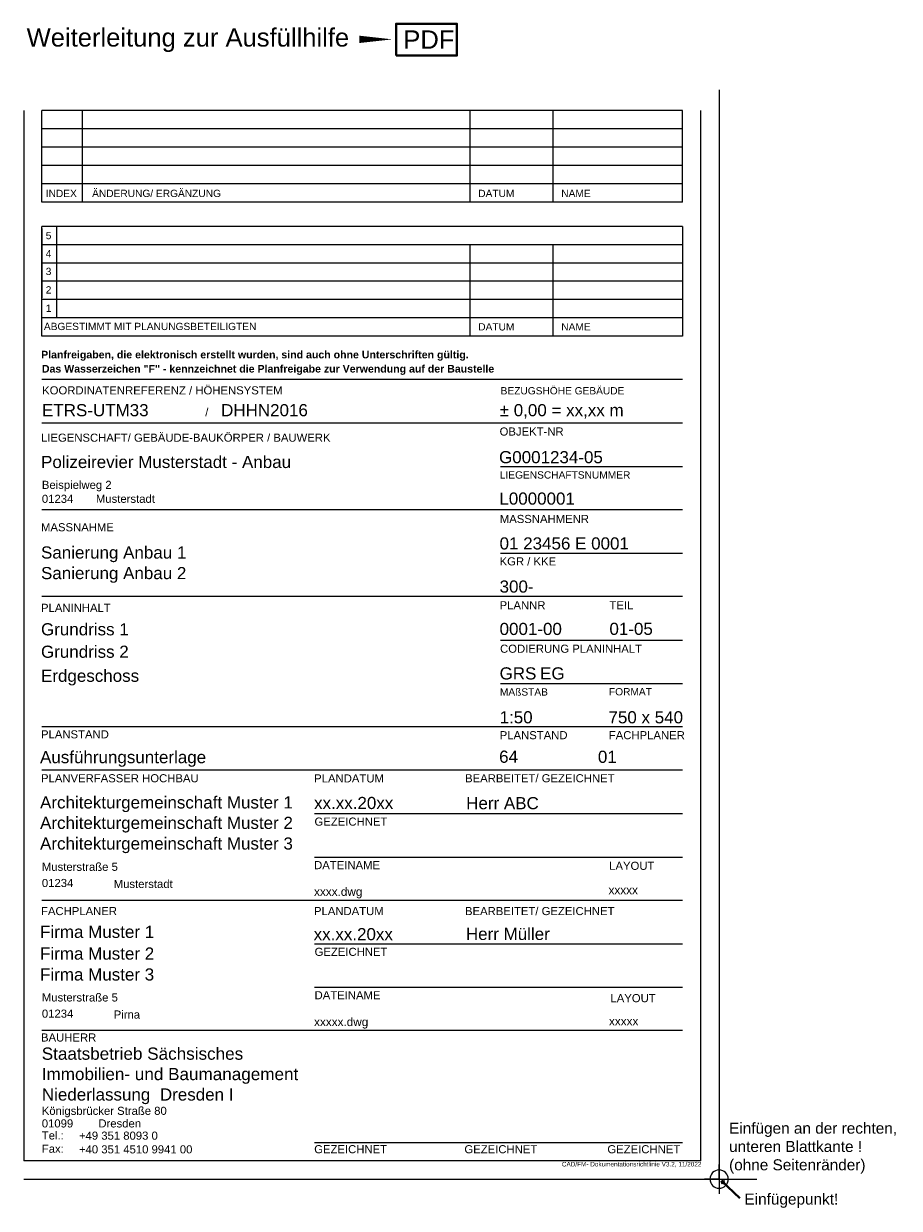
# Model space of a CAD drawing. Header units: millimetres. Extents: x -209 to 30, y -8 to 316.
import ezdxf

# ---------------------------------------------------------------- set-up
doc = ezdxf.new("R2010")
doc.units = ezdxf.units.MM
doc.linetypes.add('AUSGEZOGEN', pattern=[0])
for name, color, linetype, lineweight in [('001_PLANKOPF_KGxxx', 7, 'Continuous', 25), ('100_Plankopf', 7, 'Continuous', 25), ('100_Rahmen', 7, 'Continuous', 25)]:
    doc.layers.add(name, color=color, linetype=linetype, lineweight=lineweight)
doc.layers.add('100_Hilfslinie', color=6, linetype='Continuous', plot=False)
doc.layers.add('Hinweise', color=3, linetype='Continuous', lineweight=25, plot=False)
doc.styles.add('arial', font='arial.ttf', dxfattribs={"height": 0.18})
doc.styles.add('Arial_schmal', font='arial.ttf', dxfattribs={"width": 0.5})
doc.styles.get("Standard").update_dxf_attribs({"font": 'arial.ttf'})

# ---------------------------------------------------------------- blocks, each defined once
blk = doc.blocks.new('PDF')
at = {"layer": 'Hinweise', "color": 116, "lineweight": 40, "true_color": 0x136734}
blk.add_lwpolyline([(0, 0), (16.65, 0), (16.65, 8.7), (0, 8.7)], close=True, dxfattribs=at)
at = {"layer": 'Hinweise', "color": 116, "true_color": 0x136734, "insert": (1.99, 6.87), "char_height": 5, "attachment_point": 1}
blk.add_mtext_dynamic_manual_height_columns('PDF', width=43.3941, gutter_width=110.68, heights=[0], dxfattribs=at)
blk = doc.blocks.new('Plankopf')
at = {"layer": '100_Hilfslinie', "color": 202, "ltscale": 0.25}
for q in [(0, 4), (-4, 0), (10.26, 0), (0, -4)]:
    blk.add_line((0, 0), q, dxfattribs=at)
at = {"layer": '100_Hilfslinie', "color": 202, "lineweight": 40}
for p, q in [((0.69, -0.51), (0.9, -1.27)), ((0.69, -0.51), (1.48, -0.62)), ((0.9, -1.27), (1.48, -0.62))]:
    blk.add_line(p, q, dxfattribs=at)
blk.add_lwpolyline([(5.64, -5.23), (0.69, -0.51)], dxfattribs=at)
at = {"layer": '100_Hilfslinie', "color": 202}
blk.add_ellipse((0, 0), major_axis=(1.77, 1.77), ratio=1, start_param=5.497962, end_param=11.780972, dxfattribs=at)
at = {"layer": '100_Plankopf', "color": 7, "linetype": 'Continuous', "lineweight": 25}
for p, q in [((-190, 292), (-190, 5)), ((-5, 5), (-5, 292)), ((-5, 5), (-190, 5))]:
    blk.add_line(p, q, dxfattribs=at)
at = {"layer": '100_Plankopf', "color": 7, "linetype": 'AUSGEZOGEN', "lineweight": 25}
for p, q in [((-10, 292), (-185.03, 292)), ((-10, 286.99), (-185.03, 286.99)), ((-10, 281.99), (-185.03, 281.99)), ((-10, 276.99), (-185.03, 276.99)), ((-10, 271.99), (-185.03, 271.99)), ((-10, 266.99), (-185.03, 266.99)), ((-10, 266.99), (-185.03, 266.99)), ((-10, 260.34), (-185.03, 260.34)), ((-10, 255.34), (-185.03, 255.34)), ((-10, 250.34), (-185.03, 250.34)), ((-10, 245.34), (-185.03, 245.34)), ((-10, 240.34), (-185.03, 240.34)), ((-10, 235.34), (-185.03, 235.34)), ((-10, 230.34), (-185.03, 230.34)), ((-10, 218.48), (-185.03, 218.48)), ((-10, 206.62), (-185, 206.62)), ((-10, 182.9), (-185, 182.9)), ((-10, 159.18), (-185, 159.18)), ((-10, 111.74), (-185, 111.74)), ((-10, 76.16), (-185, 76.16)), ((-10, 40.58), (-185, 40.58))]:
    blk.add_line(p, q, dxfattribs=at)
at = {"layer": '100_Plankopf', "color": 7, "ltscale": 0.03}
for p, q in [((-185.03, 266.99), (-185.03, 292)), ((-173.97, 266.99), (-173.97, 292)), ((-68.03, 266.99), (-68.03, 292)), ((-45.37, 266.99), (-45.37, 292)), ((-10, 266.99), (-10, 292)), ((-185.03, 230.34), (-185.03, 260.34)), ((-10, 260.34), (-10, 230.34)), ((-68.03, 230.34), (-68.03, 255.35)), ((-45.37, 230.34), (-45.37, 255.35)), ((-59.74, 194.76), (-10, 194.76)), ((-59.74, 171.04), (-10, 171.04)), ((-59.74, 147.32), (-10, 147.32)), ((-59.74, 135.46), (-10, 135.46)), ((-10, 123.6), (-185, 123.6)), ((-110.58, 99.88), (-10, 99.88)), ((-110.58, 88.02), (-10, 88.02)), ((-110.58, 64.3), (-10, 64.3)), ((-110.58, 52.44), (-10, 52.44)), ((-110.58, 10.04), (-10, 10.04))]:
    blk.add_line(p, q, dxfattribs=at)
at = {"layer": '100_Plankopf'}
for p, q in [((-185.03, 259.8), (-185.03, 240.85)), ((-181.01, 260.34), (-181.01, 235.34))]:
    blk.add_line(p, q, dxfattribs=at)
at = {"layer": '100_Rahmen', "lineweight": 25}
for p in [(-0.03, 297.7), (-190, 0)]:
    blk.add_line(p, (0, 0), dxfattribs=at)
at = {"layer": '001_PLANKOPF_KGxxx', "color": 7, "linetype": 'AUSGEZOGEN', "lineweight": 25, "style": 'arial'}
blk.add_text('BEZUGSHÖHE GEBÄUDE', height=1.9895, dxfattribs=at).set_placement((-59.7, 214.44))
at = {"layer": '100_Hilfslinie', "color": 202, "char_height": 3, "width": 50.2746, "attachment_point": 1, "style": 'arial'}
for s, insert in [('Einfügen an der rechten, unteren Blattkante !\\P\\pxql;(ohne Seitenränder)', (2.72, 15.42)), ('\\pxql;Einfügepunkt!', (6.92, -3.95))]:
    blk.add_mtext(s, dxfattribs=dict(at, insert=insert))
at = {"layer": '100_Plankopf', "color": 7, "linetype": 'AUSGEZOGEN', "lineweight": 25, "style": 'arial'}
for s, height, p in [('INDEX', 1.989, (-183.97, 268.38)), ('ÄNDERUNG/ ERGÄNZUNG', 1.9895, (-171.31, 268.38)), ('DATUM', 1.989, (-65.81, 268.38)), ('NAME', 1.989, (-43.13, 268.38)), ('5', 1.99, (-183.98, 256.85)), ('4', 1.99, (-183.98, 251.92)), ('3', 1.99, (-183.98, 247.05)), ('2', 1.99, (-183.98, 242.01)), ('1', 1.99, (-183.98, 236.98)), ('ABGESTIMMT MIT PLANUNGSBETEILIGTEN', 1.9895, (-184.48, 232.02)), ('DATUM', 1.989, (-65.81, 231.91)), ('NAME', 1.989, (-43.13, 231.91)), ('KOORDINATENREFERENZ / HÖHENSYSTEM', 2.2105, (-184.96, 214.44)), (' /', 2.211, (-141.26, 208.45)), ('LIEGENSCHAFT/ GEBÄUDE-BAUKÖRPER / BAUWERK', 2.2105, (-185.27, 201.51)), ('OBJEKT-NR', 2.211, (-59.98, 203.19)), ('LIEGENSCHAFTSNUMMER', 1.9895, (-59.92, 191.44)), ('MASSNAHMENR', 2.2105, (-59.92, 179.3)), ('MASSNAHME', 2.211, (-185.27, 177.03)), ('KGR / KKE', 2.211, (-59.98, 167.71)), ('PLANINHALT', 2.211, (-185.27, 155.01)), ('PLANNR', 2.211, (-59.98, 155.72)), ('TEIL', 2.211, (-29.97, 155.72)), ('CODIERUNG PLANINHALT', 2.2105, (-59.85, 143.84)), ('MAßSTAB', 1.989, (-59.9, 132.13)), ('FORMAT', 1.989, (-30.1, 132.2)), ('PLANSTAND', 2.211, (-185.27, 120.44)), ('PLANSTAND', 2.211, (-59.95, 120.21)), ('FACHPLANER', 2.211, (-30.14, 120.21)), ('PLANVERFASSER HOCHBAU', 2.2105, (-185.27, 108.44)), ('PLANDATUM', 2.211, (-110.64, 108.4)), ('BEARBEITET/ GEZEICHNET', 2.2105, (-69.41, 108.44)), ('GEZEICHNET', 2.211, (-110.55, 96.59)), ('DATEINAME', 2.211, (-110.66, 84.7)), ('LAYOUT', 2.211, (-30.04, 84.52)), ('BEARBEITET/ GEZEICHNET', 2.2105, (-69.43, 72.15)), ('FACHPLANER', 2.211, (-185.27, 72.15)), ('PLANDATUM', 2.211, (-110.69, 72.15)), ('GEZEICHNET', 2.211, (-110.53, 61.01)), ('DATEINAME', 2.211, (-110.53, 49.15)), ('LAYOUT', 2.211, (-29.69, 48.35)), ('BAUHERR', 2.211, (-185.27, 37.6)), ('Tel.:', 2.211, (-185.06, 10.83)), ('Fax:', 2.211, (-185.06, 7.2)), ('GEZEICHNET', 2.211, (-110.63, 7.07)), ('GEZEICHNET', 2.211, (-69.59, 7.06)), ('GEZEICHNET', 2.211, (-30.53, 7.06)), ('CAD/FM- Dokumentationsrichtlinie V3.2, 11/2022', 1.25, (-42.97, 3.46))]:
    blk.add_text(s, height=height, dxfattribs=at).set_placement(p)
at = {"layer": '100_Plankopf', "color": 7, "ltscale": 0.03, "style": 'arial'}
blk.add_text('Niederlassung', height=3.3158, dxfattribs=at).set_placement((-185.03, 21.47))
at = {"layer": '100_Plankopf', "char_height": 2.75657, "attachment_point": 1}
for s, heights, insert in [('{\\fArial|b1|i0|c0|p34;\\H0.75x; Planfreigaben, die elektronisch erstellt wurden, sind auch ohne Unterschriften gültig.}', [0], (-186.04, 226.35)), ('{\\fArial|b1|i0|c0|p34;\\H0.75x;Das Wasserzeichen\\C11;\\c7500274; "F" \\C256;- kennzeichnet die Planfreigabe zur Verwendung auf der Baustelle}', [2.71], (-185.03, 222.48))]:
    blk.add_mtext_dynamic_manual_height_columns(s, width=192.3037, gutter_width=1.38, heights=heights, dxfattribs=dict(at, insert=insert))
at = {"layer": '100_Plankopf', "color": 7, "linetype": 'AUSGEZOGEN', "lineweight": 25, "insert": (-185.07, 35.96), "char_height": 3.3434, "width": 237.5204, "attachment_point": 1, "style": 'arial'}
blk.add_mtext('Staatsbetrieb Sächsisches\\PImmobilien- und Baumanagement', dxfattribs=at)
at = {"layer": '100_Plankopf', "color": 7, "ltscale": 0.03}
for tag, p, height, style in [('KOORDINATENREF', (-184.99, 208.47), 3.32, 'Arial_schmal'), ('HÖHENSYSTEM', (-136.07, 208.47), 3.32, 'Arial_schmal'), ('BEZUGSHÖHE_GEBÄUDE', (-59.95, 208.47), 3.32, 'Arial_schmal'), ('LIEGENSCHAFT', (-185.25, 194.32), 3.32, 'Arial_schmal'), ('OBJEKT-NR', (-60.13, 195.63), 3.32, 'Arial_schmal'), ('LIEG_STRASSE', (-185.03, 188.62), 2.21, 'Arial_schmal'), ('LIEG_PLZ', (-185.03, 184.8), 2.21, 'Arial_schmal'), ('LIEG_ORT', (-170.27, 184.81), 2.21, 'Arial_schmal'), ('LIEGENSCHAFTSNR', (-60.04, 184.31), 3.32, 'Arial_schmal'), ('MASSNAHMENR', (-59.98, 172.06), 3.32, 'Arial_schmal'), ('MASSNAHME_1', (-185.27, 169.58), 3.32, 'Arial_schmal'), ('MASSNAHME_2', (-185.27, 163.95), 3.32, 'Arial_schmal'), ('KGR', (-59.98, 160.27), 3.32, 'Arial_schmal'), ('PLANART_1', (-185.27, 148.59), 3.32, 'Arial_schmal'), ('PLANNR', (-59.98, 148.69), 3.32, 'Arial_schmal'), ('TEIL', (-29.97, 148.72), 3.32, 'Arial_schmal'), ('PLANART_2', (-185.27, 142.46), 3.32, 'Arial_schmal'), ('EBENE', (-185.27, 135.89), 3.32, 'Arial_schmal'), ('CPA', (-59.98, 136.54), 3.32, 'Arial_schmal'), ('CODE_EBENE', (-48.92, 136.54), 3.32, 'Arial_schmal'), ('MAßSTAB', (-59.98, 124.55), 3.32, 'Arial_schmal'), ('FORMAT', (-30.23, 124.55), 3.32, 'Arial_schmal'), ('PLANUNGSSTAND', (-185.53, 113.66), 3.32, 'Arial_schmal'), ('PLANSTAND', (-60.11, 113.78), 3.32, 'Arial_schmal'), ('FACHPLANER', (-33.12, 113.75), 3.32, 'Arial_schmal'), ('AN_NAME_HB_1', (-185.53, 101.28), 3.32, 'Arial_schmal'), ('PLANDATUM_HB', (-110.67, 101.13), 3.32, 'Arial_schmal'), ('AN_NAME_HB', (-69.11, 101.08), 3.32, 'Arial_schmal'), ('AN_NAME_HB_2', (-185.53, 95.7), 3.32, 'Arial_schmal'), ('AN_NAME_HB_3', (-185.53, 90.06), 3.32, 'Arial_schmal'), ('AN_STRASSE_HB', (-185.03, 84.24), 2.21, 'Arial_schmal'), ('AN_PLZ_HB', (-185.03, 79.82), 2.21, 'Arial_schmal'), ('AN_ORT_HB', (-165.41, 79.56), 2.21, 'Arial_schmal'), ('DATEINAME_HB', (-110.67, 77.41), 2.3, 'Arial_schmal'), ('LAYOUTNAME_PLANVERFASSERE', (-30.22, 77.84), 2.3, 'Arial_schmal'), ('AN_NAME_FP_1', (-185.53, 65.92), 3.32, 'Arial_schmal'), ('PLANDATUM_FP', (-110.78, 65.29), 3.32, 'Arial_schmal'), ('AN_NAME_FP', (-69.19, 65.35), 3.32, 'Arial_schmal'), ('AN_NAME_FP_2', (-185.53, 59.98), 3.32, 'Arial_schmal'), ('AN_NAME_FP_3', (-185.53, 54.27), 3.32, 'Arial_schmal'), ('AN_STRASSE_FP', (-185.03, 48.54), 2.21, 'Arial_schmal'), ('AN_PLZ_FP', (-185.03, 44.12), 2.21, 'Arial_schmal'), ('AN_ORT_FP', (-165.41, 43.87), 2.21, 'Arial_schmal'), ('DATEINAME_FP', (-110.67, 41.83), 2.3, 'Arial_schmal'), ('LAYOUTNAME_FACHPLANER', (-30.1, 42.01), 2.3, 'Arial_schmal'), ('NIEDERLASSUNG', (-152.79, 21.47), 3.32, 'arial'), ('AG_STRASSE', (-185.06, 17.56), 2.21, 'Arial_schmal'), ('AG_PLZ', (-185.06, 14.12), 2.21, 'Arial_schmal'), ('AG_ORT', (-169.6, 14.12), 2.21, 'Arial_schmal'), ('AG_TEL', (-174.9, 10.78), 2.21, 'Arial_schmal'), ('AG_FAX', (-174.9, 7.03), 2.21, 'Arial_schmal')]:
    blk.add_attdef(tag, p, '', height=height, dxfattribs=dict(at, style=style))

msp = doc.modelspace()

# ---------------------------------------------------------------- linework, layer by layer
at = {"layer": 'Hinweise', "color": 116, "true_color": 0x136734}
msp.add_lwpolyline([(-117.71, 311.46, 2, 0, 0), (-108.71, 311.46, 0, 0, 0)], format="xyseb", dxfattribs=at)

# ---------------------------------------------------------------- block references
msp.add_blockref('PDF', (-107.68, 307.04), dxfattribs=at)
at = {"layer": 'Hinweise', "color": 116, "lineweight": 40, "true_color": 0x136734}
msp.add_blockref('Plankopf', (-19.41, 0), dxfattribs=at).add_auto_attribs({'KOORDINATENREF': 'ETRS-UTM33', 'HÖHENSYSTEM': 'DHHN2016', 'BEZUGSHÖHE_GEBÄUDE': '± 0,00 = xx,xx m', 'LIEGENSCHAFT': 'Polizeirevier Musterstadt - Anbau', 'LIEG_STRASSE': 'Beispielweg 2', 'LIEG_PLZ': '01234', 'LIEG_ORT': 'Musterstadt', 'OBJEKT-NR': 'G0001234-05', 'LIEGENSCHAFTSNR': 'L0000001', 'MASSNAHME_1': 'Sanierung Anbau 1', 'MASSNAHME_2': 'Sanierung Anbau 2', 'MASSNAHMENR': '01 23456 E 0001', 'KGR': '300-', 'PLANART_1': 'Grundriss 1', 'PLANART_2': 'Grundriss 2', 'EBENE': 'Erdgeschoss', 'PLANNR': '0001-00', 'TEIL': '01-05', 'CPA': 'GRS', 'CODE_EBENE': 'EG', 'MAßSTAB': '1:50', 'FORMAT': '750 x 540', 'PLANUNGSSTAND': 'Ausführungsunterlage', 'PLANSTAND': '64', 'FACHPLANER': '01', 'AN_NAME_HB_1': 'Architekturgemeinschaft Muster 1', 'AN_NAME_HB_2': 'Architekturgemeinschaft Muster 2', 'AN_NAME_HB_3': 'Architekturgemeinschaft Muster 3', 'AN_STRASSE_HB': 'Musterstraße 5', 'AN_PLZ_HB': '01234', 'AN_ORT_HB': 'Musterstadt', 'PLANDATUM_HB': 'xx.xx.20xx', 'AN_NAME_HB': 'Herr ABC', 'DATEINAME_HB': 'xxxx.dwg', 'LAYOUTNAME_PLANVERFASSERE': 'xxxxx', 'AN_NAME_FP_1': 'Firma Muster 1', 'AN_NAME_FP_2': 'Firma Muster 2', 'AN_NAME_FP_3': 'Firma Muster 3', 'AN_STRASSE_FP': 'Musterstraße 5', 'AN_PLZ_FP': '01234', 'AN_ORT_FP': 'Pirna', 'PLANDATUM_FP': 'xx.xx.20xx', 'AN_NAME_FP': 'Herr Müller', 'DATEINAME_FP': 'xxxxx.dwg', 'LAYOUTNAME_FACHPLANER': 'xxxxx', 'NIEDERLASSUNG': 'Dresden I', 'AG_STRASSE': 'Königsbrücker Straße 80', 'AG_PLZ': '01099', 'AG_ORT': 'Dresden', 'AG_TEL': '+49 351 8093 0', 'AG_FAX': '+40 351 4510 9941 00'})

# ---------------------------------------------------------------- texts
at = {"layer": 'Hinweise', "color": 116, "true_color": 0x136734}
msp.add_text('Weiterleitung zur Ausfüllhilfe', height=5, dxfattribs=at).set_placement((-208.61, 309.49))

doc.saveas('drawing.dxf')
